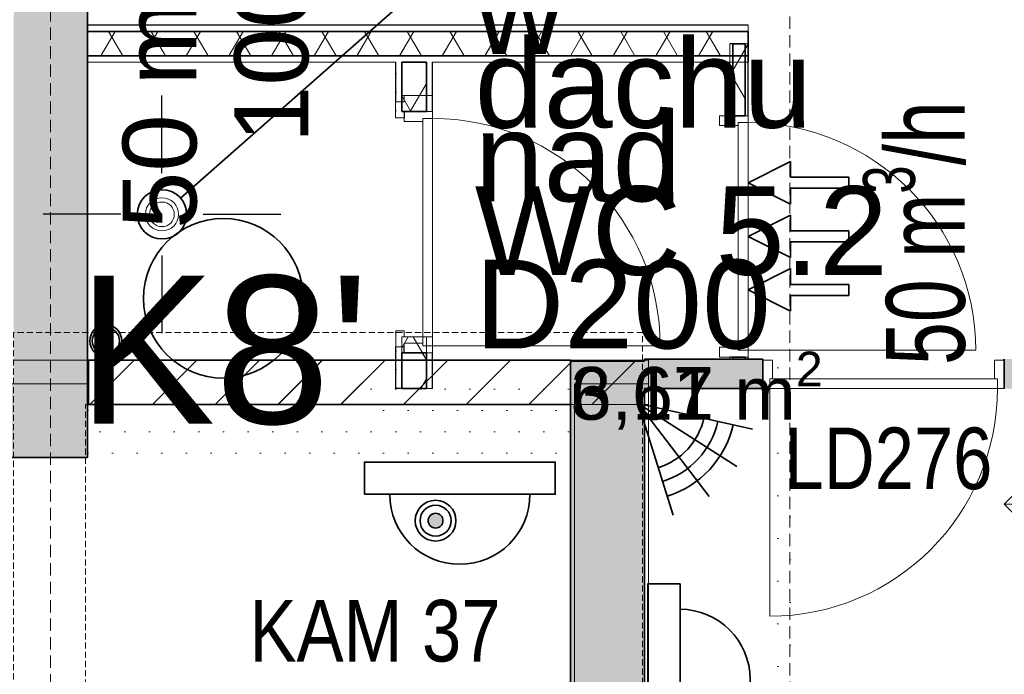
# Model space of a CAD drawing. Header units: millimetres. Extents: x -148444 to 51443, y -4810 to 453290.
# Tile 125 of 256: x 21433 to 25428, y 11347 to 14005. Entities that reach past the tile are written whole.
import ezdxf

# ---------------------------------------------------------------- set-up
doc = ezdxf.new("R2010")
doc.units = ezdxf.units.MM
for name, pattern in [('DASHDOTX2', [2, 1, -0.5, 0, -0.5]), ('DASHED', [0.75, 0.5, -0.25]), ('HIDDEN', [0.375, 0.25, -0.125]), ('Wipeout_Contour', [1000, 0, -1000])]:
    doc.linetypes.add(name, pattern=pattern)
for name, color, linetype, lineweight in [('!!! CCTV', 1, 'Continuous', 35), ('!!!SSWiN', 3, 'Continuous', 35), ('!!!SSWiN-opis', 6, 'DASHDOTX2', 18)]:
    doc.layers.add(name, color=color, linetype=linetype, lineweight=lineweight)
for name, color, linetype in [('!!! CCTV -opis', 1, 'Continuous'), ('#IS_wentylacja_opisy_bud', 8, 'Continuous'), ('#ks', 8, 'Continuous'), ('#Przebicia', 8, 'Continuous'), ('Drzwi Archicad', 8, 'Continuous'), ('FLUID-WD2', 8, 'Continuous'), ('FLUID-WD2-150-ARRGR', 8, 'Continuous'), ('IS_Text_Pion_Wodociag', 8, 'Continuous'), ('Konstrukcja - Siatka mod', 8, 'Continuous'), ('Konstrukcja - Stropy', 8, 'Continuous'), ('Konstrukcja - Ściany działowe', 8, 'Continuous'), ('Konstrukcja - Ściany nośne wew..P', 8, 'Continuous'), ('Konstrukcja - Ściany zewnętrzne', 8, 'Continuous'), ('z JAN', 8, 'Continuous')]:
    doc.layers.add(name, color=color, linetype=linetype)
doc.styles.add('GENERATED_STYLE_1', font='ARIALN.TTF')
doc.styles.get("Standard").update_dxf_attribs({"font": 'arial.ttf'})
doc.styles.add('STYL_AUTOMATYCZNY_1', font='arial.ttf')
doc.styles.add('STYL_AUTOMATYCZNY_15', font='arial.ttf', dxfattribs={"width": 0.7})
pattern_1 = [(60, (-220940.28, 291884.62), (-129.90381, 75), []), (120, (-220940.28, 291884.62), (129.90381, 75), [])]
pattern_2 = [(0, (-220940.28, 291884.615), (0, 75), [0, -75])]
pattern_3 = [(0, (-220940.59, 291884.62), (0, 173.20508), [0, -100]), (0, (-220890.59, 291971.22), (0, 173.20508), [0, -100])]
pattern_4 = [(60, (-220940.59, 291884.62), (-129.90381, 75), []), (120, (-220940.59, 291884.62), (129.90381, 75), [])]
pattern_5 = [(0, (-220940.59, 291884.615), (0, 75), [0, -75])]

# ---------------------------------------------------------------- blocks, each defined once
blk = doc.blocks.new('Czujka_PIR+AM')
for q in [(82.28, 47.5), (93.56, 16.5), (82.28, -47.5), (93.56, -16.5)]:
    blk.add_line((0, 0), q)
for radius in [66.32, 78.96, 54.62]:
    blk.add_arc((0, 0), radius, 330, 30)
blk.add_attdef('ADRES', (135.66, -10.36), '', height=22.5)
blk = doc.blocks.new('Kamera Kopułowa')
h = blk.add_hatch(color=1)
edge = h.paths.add_edge_path()
edge.add_arc((2.887, -2.378), 0.301, 0, 360)
at = {"color": 1}
blk.add_lwpolyline([(0, -1.308), (7.742, -1.308), (7.742, 0), (0, 0)], close=True, dxfattribs=at)
for radius in [0.827, 0.631, 0.301]:
    blk.add_circle((2.887, -2.378), radius, dxfattribs=at)
blk.add_arc((3.871, -1.308), 2.842, 180, 0, dxfattribs=at)

msp = doc.modelspace()

# ---------------------------------------------------------------- hatches: boundary and pattern name
at = {"layer": 'Konstrukcja - Ściany działowe', "linetype": 'Continuous', "lineweight": 13}
h = msp.add_hatch(dxfattribs=at)
h.set_pattern_fill('Izolacja_miękka_0007', color=8, style=0, pattern_type=2)
h.set_pattern_definition(pattern_4)
h.paths.add_polyline_path([(24388.2, 13957.9), (21708, 13957.9), (21708, 13857.9), (24388.2, 13857.9)])
at = {"layer": 'Konstrukcja - Ściany działowe', "linetype": 'Continuous', "lineweight": 13, "ltscale": 100}
h = msp.add_hatch(dxfattribs=at)
h.set_pattern_fill('Izolacja_miękka_0007_0007', color=8, style=0, pattern_type=2)
h.set_pattern_definition(pattern_1)
h.paths.add_polyline_path([(24388.5, 13957.9), (21708.3, 13957.9), (21708.3, 13857.9), (24388.5, 13857.9)])
at = {"layer": 'Konstrukcja - Ściany działowe', "linetype": 'Continuous', "lineweight": 13}
h = msp.add_hatch(dxfattribs=at)
h.set_pattern_fill('Izolacja_miękka_0007', color=8, style=0, pattern_type=2)
h.set_pattern_definition(pattern_4)
h.paths.add_polyline_path([(24326.2, 13906.9), (24326.2, 13615.3), (24376.2, 13615.3), (24376.2, 13906.9)])
at = {"layer": 'Konstrukcja - Ściany działowe', "linetype": 'Continuous', "lineweight": 13, "ltscale": 100}
h = msp.add_hatch(dxfattribs=at)
h.set_pattern_fill('Izolacja_miękka_0007_0007', color=8, style=0, pattern_type=2)
h.set_pattern_definition(pattern_1)
h.paths.add_polyline_path([(24326.5, 13906.9), (24326.5, 13615.3), (24376.5, 13615.3), (24376.5, 13906.9)])
at = {"layer": 'Konstrukcja - Ściany działowe', "linetype": 'Continuous', "lineweight": 13}
h = msp.add_hatch(dxfattribs=at)
h.set_pattern_fill('Gips_0007', color=8, style=0, pattern_type=2)
h.set_pattern_definition(pattern_5)
h.paths.add_polyline_path([(24376.2, 13906.9), (24376.2, 13615.3), (24388.2, 13615.3), (24388.2, 13906.9)])
at = {"layer": 'Konstrukcja - Ściany działowe', "linetype": 'Continuous', "lineweight": 13, "ltscale": 100}
h = msp.add_hatch(dxfattribs=at)
h.set_pattern_fill('Gips_0007_0007', color=8, style=0, pattern_type=2)
h.set_pattern_definition(pattern_2)
h.paths.add_polyline_path([(24376.5, 13906.9), (24376.5, 13615.3), (24388.5, 13615.3), (24388.5, 13906.9)])
at = {"layer": 'Konstrukcja - Ściany działowe', "linetype": 'Continuous', "lineweight": 13}
h = msp.add_hatch(dxfattribs=at)
h.set_pattern_fill('Gips_0007', color=8, style=0, pattern_type=2)
h.set_pattern_definition(pattern_5)
h.paths.add_polyline_path([(22958.2, 13832.9), (22958.2, 13632.1), (22983.2, 13632.1), (22983.2, 13832.9)])
at = {"layer": 'Konstrukcja - Ściany działowe', "linetype": 'Continuous', "lineweight": 13, "ltscale": 100}
h = msp.add_hatch(dxfattribs=at)
h.set_pattern_fill('Gips_0007_0007', color=8, style=0, pattern_type=2)
h.set_pattern_definition(pattern_2)
h.paths.add_polyline_path([(22958.5, 13832.9), (22958.5, 13696.9), (22983.5, 13696.9), (22983.5, 13832.9)])
at = {"layer": 'Konstrukcja - Ściany działowe', "linetype": 'Continuous', "lineweight": 13}
h = msp.add_hatch(dxfattribs=at)
h.set_pattern_fill('Izolacja_miękka_0007', color=8, style=0, pattern_type=2)
h.set_pattern_definition(pattern_4)
h.paths.add_polyline_path([(22983.2, 13832.9), (22983.2, 13632.1), (22993.2, 13632.1), (23083.2, 13632.1), (23083.2, 13832.9)])
at = {"layer": 'Konstrukcja - Ściany działowe', "linetype": 'Continuous', "lineweight": 13, "ltscale": 100}
h = msp.add_hatch(dxfattribs=at)
h.set_pattern_fill('Izolacja_miękka_0007_0007', color=8, style=0, pattern_type=2)
h.set_pattern_definition(pattern_1)
h.paths.add_polyline_path([(22983.5, 13696.9), (23083.5, 13696.9), (23083.5, 13832.9), (22983.5, 13832.9)])
h = msp.add_hatch(dxfattribs=at)
h.set_pattern_fill('Gips_0007_0007', color=8, style=0, pattern_type=2)
h.set_pattern_definition(pattern_2)
h.paths.add_polyline_path([(22958.5, 12716.9), (22993.5, 12716.9), (22993.5, 12741.9), (22958.5, 12741.9)])
h = msp.add_hatch(dxfattribs=at)
h.set_pattern_fill('Gips_0007_0007', color=8, style=0, pattern_type=2)
h.set_pattern_definition(pattern_2)
h.paths.add_polyline_path([(22958.5, 12506.9), (22983.5, 12506.9), (22983.5, 12716.9), (22958.5, 12716.9)])
h = msp.add_hatch(dxfattribs=at)
h.set_pattern_fill('Izolacja_miękka_0007_0007', color=8, style=0, pattern_type=2)
h.set_pattern_definition(pattern_1)
h.paths.add_polyline_path([(23083.5, 12716.9), (22983.5, 12716.9), (22983.5, 12506.9), (23083.5, 12506.9)])
at = {"layer": 'Konstrukcja - Ściany działowe', "linetype": 'Continuous', "lineweight": 13}
h = msp.add_hatch(dxfattribs=at)
h.set_pattern_fill('Gips_0007', color=8, style=0, pattern_type=2)
h.set_pattern_definition(pattern_5)
h.paths.add_polyline_path([(22958.2, 12677.1), (22958.2, 12652.1), (22983.2, 12652.1), (22993.2, 12652.1), (22993.2, 12677.1)])
h = msp.add_hatch(dxfattribs=at)
h.set_pattern_fill('Gips_0007', color=8, style=0, pattern_type=2)
h.set_pattern_definition(pattern_5)
h.paths.add_polyline_path([(22958.2, 12506.9), (22983.2, 12506.9), (22983.2, 12652.1), (22958.2, 12652.1)])
h = msp.add_hatch(dxfattribs=at)
h.set_pattern_fill('Izolacja_miękka_0007', color=8, style=0, pattern_type=2)
h.set_pattern_definition(pattern_4)
h.paths.add_polyline_path([(22983.2, 12652.1), (22983.2, 12506.9), (23083.2, 12506.9), (23083.2, 12652.1), (22993.2, 12652.1)])
for points in [[(23968, 12506.9), (24448.2, 12506.9), (24448.2, 12626.9), (23968, 12626.9)], [(25428.2, 12626.9), (25428.2, 12506.9), (27488, 12506.9), (27488, 12626.9)]]:
    msp.add_hatch(color=8, dxfattribs=at).paths.add_polyline_path(points)
h = msp.add_hatch(dxfattribs=at)
h.set_pattern_fill('Izolacja_miękka_0007', color=8, style=0, pattern_type=2)
h.set_pattern_definition(pattern_4)
h.paths.add_polyline_path([(24376.2, 12635.3), (24326.2, 12635.3), (24326.2, 12626.9), (24376.2, 12626.9)])
at = {"layer": 'Konstrukcja - Ściany działowe', "linetype": 'Continuous', "lineweight": 13, "ltscale": 100}
h = msp.add_hatch(dxfattribs=at)
h.set_pattern_fill('Izolacja_miękka_0007_0007', color=8, style=0, pattern_type=2)
h.set_pattern_definition(pattern_1)
h.paths.add_polyline_path([(24376.5, 12635.3), (24326.5, 12635.3), (24326.5, 12626.9), (24376.5, 12626.9)])
at = {"layer": 'Konstrukcja - Ściany działowe', "linetype": 'Continuous', "lineweight": 15}
h = msp.add_hatch(dxfattribs=at)
h.set_pattern_fill('Tynk_0007', color=8, style=0, pattern_type=2)
h.set_pattern_definition(pattern_3)
h.paths.add_polyline_path([(24448.2, 12626.9), (24448.2, 12506.9), (24588.2, 12506.9), (24588.2, 12626.9)])
at = {"layer": 'Konstrukcja - Ściany działowe', "linetype": 'Continuous', "lineweight": 13, "ltscale": 100}
h = msp.add_hatch(dxfattribs=at)
h.set_pattern_fill('Bloczki_ceramiczne_0007__74', color=8, style=0, pattern_type=2)
h.set_pattern_definition([(45, (-220940.28, 291884.62), (-127.27922, 127.27922), [])])
h.paths.add_polyline_path([(21708.3, 12442.9), (23984.2, 12442.9), (23984.2, 12622.9), (21708.3, 12622.9)])
at = {"layer": 'Konstrukcja - Ściany działowe', "linetype": 'Continuous', "lineweight": 13}
h = msp.add_hatch(dxfattribs=at)
h.set_pattern_fill('Bloczki_ceramiczne_0007', color=8, style=0, pattern_type=2)
h.set_pattern_definition([(45, (-220940.59, 291884.62), (-127.27922, 127.27922), [])])
h.paths.add_polyline_path([(21712.2, 12442.9), (23668, 12442.9), (23668, 12622.9), (21712.2, 12622.9)])
at = {"layer": 'Konstrukcja - Ściany działowe', "linetype": 'Continuous', "lineweight": 15}
h = msp.add_hatch(dxfattribs=at)
h.set_pattern_fill('Tynk_0007', color=8, style=0, pattern_type=2)
h.set_pattern_definition(pattern_3)
h.paths.add_polyline_path([(24588.2, 10606.9), (24588.2, 12506.9), (24468.2, 12506.9), (24468.2, 10606.9)])
at = {"layer": 'Konstrukcja - Ściany nośne wew..P', "linetype": 'Continuous', "lineweight": 13}
for points in [[(23968, 10606.9), (23968, 12618.7), (23668, 12618.7), (23668, 10606.9)], [(20824.8, 12226.9), (21708, 12226.9), (21708, 12526.9), (20824.8, 12526.9)]]:
    msp.add_hatch(color=8, dxfattribs=at).paths.add_polyline_path(points)
at = {"layer": 'Konstrukcja - Ściany nośne wew..P', "linetype": 'Continuous', "lineweight": 15}
h = msp.add_hatch(dxfattribs=at)
h.set_pattern_fill('Tynk_0007', color=8, style=0, pattern_type=2)
h.set_pattern_definition(pattern_3)
h.paths.add_polyline_path([(23683.9, 12526.9), (21708, 12526.9), (21708, 12226.9), (23683.9, 12226.9)])
at = {"layer": 'Konstrukcja - Ściany zewnętrzne', "linetype": 'Continuous', "lineweight": 13}
msp.add_hatch(color=8, dxfattribs=at).paths.add_polyline_path([(21408, 15556.9), (21408, 12526.9), (21708, 12526.9), (21708, 15556.9)])

# ---------------------------------------------------------------- linework, layer by layer
at = {"layer": '#IS_wentylacja_opisy_bud', "color": 8, "linetype": 'Continuous', "lineweight": 35, "ltscale": 100}
for p, q in [((24388.5, 13342.9), (24560, 13429.4)), ((24560, 13429.4), (24560, 13365.4)), ((24560, 13365.4), (24796.8, 13365.4)), ((24796.8, 13365.4), (24796.8, 13320.5)), ((24388.5, 13342.9), (24560, 13256.5)), ((24560, 13256.5), (24560, 13320.5)), ((24560, 13320.5), (24796.8, 13320.5)), ((24388.5, 13125.3), (24560, 13211.8)), ((24560, 13211.8), (24560, 13147.8)), ((24560, 13147.8), (24796.8, 13147.8)), ((24796.8, 13147.8), (24796.8, 13102.9)), ((24388.5, 13125.3), (24560, 13038.9)), ((24560, 13038.9), (24560, 13102.9)), ((24560, 13102.9), (24796.8, 13102.9)), ((24388.5, 12907.7), (24560, 12994.2)), ((24560, 12994.2), (24560, 12930.2)), ((24388.5, 12907.7), (24560, 12821.3)), ((24560, 12930.2), (24796.8, 12930.2)), ((24796.8, 12930.2), (24796.8, 12885.3)), ((24560, 12821.3), (24560, 12885.3)), ((24560, 12885.3), (24796.8, 12885.3))]:
    msp.add_line(p, q, dxfattribs=at)
at = {"layer": '#ks', "color": 8, "linetype": 'Continuous', "lineweight": 35, "ltscale": 100}
for radius in [65, 65, 65, 65, 65, 65, 65, 65, 55, 55, 55, 55, 55, 55, 55, 55]:
    msp.add_circle((21782.5, 12700.7), radius, dxfattribs=at)
at = {"layer": '#Przebicia', "color": 8, "linetype": 'Continuous', "lineweight": 13, "ltscale": 100}
for p, q in [((25428.2, 12037.2), (25578.2, 12187.2)), ((26832, 12037.2), (25428.2, 12037.2)), ((25428.2, 12037.2), (25578.2, 11887.2))]:
    msp.add_line(p, q, dxfattribs=at)
at = {"color": 8, "linetype": 'Continuous', "lineweight": 35, "ltscale": 100}
msp.add_line((23262.1, 14317.5), (22085.2, 13280.9), dxfattribs=at)
at = {"color": 8, "linetype": 'Wipeout_Contour', "lineweight": 35, "ltscale": 100, "flags": 128}
for points in [[(24588.2, 12626.9), (24448.2, 12626.9)], [(24588.2, 12626.9), (24588.2, 12506.9)], [(24448.2, 12506.9), (24588.2, 12506.9)]]:
    msp.add_lwpolyline(points, dxfattribs=at)
at = {"color": 8, "linetype": 'Continuous', "lineweight": 35, "ltscale": 100}
msp.add_circle((22010.2, 13214.8), 100, dxfattribs=at)
at = {"layer": 'Drzwi Archicad', "color": 8, "linetype": 'Continuous', "lineweight": 13, "ltscale": 100}
for p, q in [((22958.2, 13632.1), (22958.2, 13607.1)), ((23108.2, 13632.1), (22993.2, 13632.1)), ((22993.2, 13632.1), (22993.2, 13592.1)), ((23108.2, 13632.1), (23083.2, 13632.1)), ((23108.2, 13632.1), (23083.2, 13632.1)), ((23108.2, 13604.1), (23108.2, 13632.1)), ((22993.2, 13607.1), (22958.2, 13607.1)), ((22993.2, 13592.1), (23068.2, 13592.1)), ((23068.2, 13592.1), (23068.2, 13604.1)), ((23068.2, 13604.1), (23108.2, 13604.1)), ((23068.2, 12680.1), (23068.2, 13604.1)), ((23068.2, 13604.1), (23108.2, 13604.1)), ((23108.2, 13604.1), (23108.2, 12680.1)), ((24388.2, 13615.3), (24273.2, 13615.3)), ((24273.2, 13615.3), (24273.2, 13575.3)), ((24348.2, 13575.3), (24348.2, 13587.3)), ((24348.2, 13587.3), (24388.2, 13587.3)), ((24348.2, 12663.3), (24348.2, 13587.3)), ((24348.2, 13587.3), (24388.2, 13587.3)), ((24388.2, 13615.3), (24376.2, 13615.3)), ((24388.2, 13615.3), (24376.2, 13615.3)), ((24388.2, 13587.3), (24388.2, 13615.3)), ((24388.2, 13587.3), (24388.2, 12663.3)), ((24273.2, 13575.3), (24348.2, 13575.3)), ((22958.2, 12652.1), (22958.2, 12677.1)), ((22993.2, 12677.1), (22958.2, 12677.1)), ((23068.2, 12692.1), (22993.2, 12692.1)), ((22993.2, 12692.1), (22993.2, 12652.1)), ((23068.2, 12680.1), (23068.2, 12692.1)), ((23108.2, 12680.1), (23068.2, 12680.1)), ((23108.2, 12680.1), (23068.2, 12680.1)), ((23108.2, 12680.1), (24032.2, 12680.1)), ((23108.2, 12652.1), (23108.2, 12680.1)), ((24348.2, 12675.3), (24273.2, 12675.3)), ((24273.2, 12675.3), (24273.2, 12635.3)), ((24348.2, 12663.3), (24348.2, 12675.3)), ((22993.2, 12652.1), (23108.2, 12652.1)), ((23108.2, 12652.1), (23083.2, 12652.1)), ((23108.2, 12652.1), (23083.2, 12652.1)), ((24273.2, 12635.3), (24388.2, 12635.3)), ((24388.2, 12663.3), (24348.2, 12663.3)), ((24388.2, 12663.3), (24348.2, 12663.3)), ((24388.2, 12635.3), (24376.2, 12635.3)), ((24388.2, 12635.3), (24376.2, 12635.3)), ((24388.2, 12663.3), (25312.2, 12663.3)), ((24388.2, 12635.3), (24388.2, 12663.3)), ((24448.2, 12621.9), (24448.2, 12506.9)), ((24488.2, 12621.9), (24448.2, 12621.9)), ((24488.2, 12546.9), (24488.2, 12621.9)), ((25388.2, 12621.9), (25388.2, 12546.9)), ((25428.2, 12621.9), (25388.2, 12621.9)), ((25428.2, 12506.9), (25428.2, 12621.9)), ((24476.2, 12506.9), (24476.2, 12546.9)), ((24476.2, 12546.9), (24488.2, 12546.9)), ((24476.2, 12506.9), (24476.2, 12546.9)), ((24476.2, 12546.9), (25400.2, 12546.9)), ((25388.2, 12546.9), (25400.2, 12546.9)), ((25400.2, 12546.9), (25400.2, 12506.9)), ((25400.2, 12546.9), (25400.2, 12506.9)), ((24448.2, 12506.9), (24476.2, 12506.9)), ((24476.2, 12506.9), (24476.2, 11582.9)), ((25400.2, 12506.9), (24476.2, 12506.9)), ((25400.2, 12506.9), (25428.2, 12506.9))]:
    msp.add_line(p, q, dxfattribs=at)
at = {"layer": 'Drzwi Archicad', "color": 8, "linetype": 'Continuous', "lineweight": 35, "ltscale": 100}
for p, q in [((23083.2, 13632.1), (22993.2, 13632.1)), ((23083.2, 13632.1), (22993.2, 13632.1)), ((24376.2, 13615.3), (24326.2, 13615.3)), ((24376.2, 13615.3), (24326.2, 13615.3)), ((23083.2, 12652.1), (22993.2, 12652.1)), ((23083.2, 12652.1), (22993.2, 12652.1)), ((24376.2, 12635.3), (24326.2, 12635.3)), ((24376.2, 12635.3), (24326.2, 12635.3)), ((24448.2, 12621.9), (24448.2, 12626.9)), ((25428.2, 12621.9), (25428.2, 12626.9)), ((24448.2, 12506.9), (24448.2, 12621.9)), ((24448.2, 12506.9), (24448.2, 12621.9)), ((25428.2, 12506.9), (25428.2, 12621.9)), ((25428.2, 12506.9), (25428.2, 12621.9))]:
    msp.add_line(p, q, dxfattribs=at)
at = {"layer": 'Drzwi Archicad', "color": 8, "linetype": 'Continuous', "lineweight": 25, "ltscale": 100}
for p, q in [((24326.2, 13615.3), (24314.2, 13615.3)), ((24326.2, 13615.3), (24314.2, 13615.3)), ((24326.2, 12635.3), (24314.2, 12635.3)), ((24326.2, 12635.3), (24314.2, 12635.3))]:
    msp.add_line(p, q, dxfattribs=at)
at = {"layer": 'Drzwi Archicad', "color": 8, "linetype": 'Continuous', "lineweight": 13, "ltscale": 100}
for centre, start, end in [((23108.2, 12680.1), 0, 90), ((24388.2, 12663.3), 0, 90), ((24476.2, 12506.9), 270, 0)]:
    msp.add_arc(centre, 924, start, end, dxfattribs=at)
at = {"layer": 'FLUID-WD2', "color": 8, "linetype": 'Continuous', "lineweight": 0, "ltscale": 100}
for start, end in [(90, 180), (90, 270), (270, 90), (270, 90), (180, 270)]:
    msp.add_arc((22010.2, 13214.8), 67.5, start, end, dxfattribs=at)
at = {"layer": 'FLUID-WD2', "color": 8, "linetype": 'Continuous', "lineweight": 18, "ltscale": 100}
for start, end in [(90, 270), (90, 270), (270, 90), (270, 90)]:
    msp.add_arc((22010.2, 13214.8), 50, start, end, dxfattribs=at)
at = {"layer": 'FLUID-WD2-150-ARRGR', "color": 8, "linetype": 'Continuous', "lineweight": 25, "ltscale": 100, "flags": 128}
for points in [[(22010.2, 13382.3), (22010.2, 13697.3)], [(21842.7, 13214.8), (21527.7, 13214.8)], [(22177.7, 13214.8), (22492.7, 13214.8)], [(22010.2, 13047.3), (22010.2, 12732.3)]]:
    msp.add_lwpolyline(points, dxfattribs=at)
at = {"layer": 'IS_Text_Pion_Wodociag', "color": 8, "linetype": 'Continuous', "lineweight": 35, "ltscale": 100}
msp.add_circle((22259.2, 12873.5), 324, dxfattribs=at)
msp.add_circle((22259.2, 12873.5), 324, dxfattribs=at)
at = {"layer": 'Konstrukcja - Siatka mod', "color": 8, "linetype": 'DASHED', "lineweight": 13, "ltscale": 100}
for p, q in [((21558, 1698), (21558, 18662.8)), ((24558, 18667.5), (24558, 1698))]:
    msp.add_line(p, q, dxfattribs=at)
at = {"layer": 'Konstrukcja - Stropy', "color": 8, "linetype": 'Continuous', "lineweight": 13, "ltscale": 100, "flags": 128}
msp.add_lwpolyline([(21708.3, 12622.9), (23984.2, 12622.9), (23984.2, 10606.9), (27488.3, 10606.9), (27488.3, 15556.9), (21708.3, 15556.9)], close=True, dxfattribs=at)
at = {"layer": 'Konstrukcja - Ściany działowe', "color": 8, "linetype": 'Continuous', "lineweight": 35, "ltscale": 100}
for p, q in [((24388.2, 13957.9), (21708, 13957.9)), ((24326.2, 13906.9), (24326.2, 13615.3)), ((24376.2, 13615.3), (24376.2, 13906.9)), ((21708, 13857.9), (24388.2, 13857.9)), ((22983.2, 13832.9), (22983.2, 13632.1)), ((23083.2, 13632.1), (23083.2, 13832.9)), ((22983.2, 13632.1), (22993.2, 13632.1)), ((23083.2, 13632.1), (22993.2, 13632.1)), ((24376.2, 13615.3), (24326.2, 13615.3)), ((22983.2, 12652.1), (22983.2, 12506.9)), ((22983.2, 12652.1), (22993.2, 12652.1)), ((23083.2, 12652.1), (22993.2, 12652.1)), ((23083.2, 12506.9), (23083.2, 12652.1)), ((24326.2, 12635.3), (24326.2, 12626.9)), ((24376.2, 12635.3), (24326.2, 12635.3)), ((24376.2, 12626.9), (24376.2, 12635.3)), ((24448.2, 12621.9), (24448.2, 12626.9)), ((24448.2, 12506.9), (24448.2, 12621.9))]:
    msp.add_line(p, q, dxfattribs=at)
at = {"layer": 'Konstrukcja - Ściany działowe', "color": 8, "linetype": 'Continuous', "lineweight": 13, "ltscale": 100}
for p, q in [((24388.5, 13957.9), (21708.3, 13957.9)), ((24326.5, 13906.9), (24326.5, 13615.3)), ((24376.5, 13615.3), (24376.5, 13906.9)), ((21708.3, 13857.9), (24388.5, 13857.9)), ((22983.5, 13832.9), (22983.5, 13696.9)), ((23083.5, 13696.9), (23083.5, 13832.9)), ((22958.5, 13696.9), (22958.5, 13671.9)), ((22993.5, 13671.9), (22958.5, 13671.9)), ((22983.5, 13696.9), (22993.5, 13696.9)), ((22993.5, 13696.9), (22993.5, 13671.9)), ((23083.5, 13696.9), (22993.5, 13696.9)), ((23108.5, 13696.9), (23083.5, 13696.9)), ((22958.2, 13632.1), (22958.2, 13607.1)), ((23108.2, 13632.1), (23083.2, 13632.1)), ((22993.2, 13607.1), (22958.2, 13607.1)), ((24326.5, 13615.3), (24314.5, 13615.3)), ((24376.5, 13615.3), (24326.5, 13615.3)), ((24388.2, 13615.3), (24376.2, 13615.3)), ((24388.5, 13615.3), (24376.5, 13615.3)), ((22993.5, 12741.9), (22958.5, 12741.9)), ((22958.5, 12716.9), (22958.5, 12741.9)), ((22983.5, 12716.9), (22983.5, 12506.9)), ((22983.5, 12716.9), (22993.5, 12716.9)), ((22993.5, 12716.9), (22993.5, 12741.9)), ((23083.5, 12716.9), (22993.5, 12716.9)), ((23083.5, 12506.9), (23083.5, 12716.9)), ((23108.5, 12716.9), (23083.5, 12716.9)), ((22993.2, 12677.1), (22958.2, 12677.1)), ((22958.2, 12652.1), (22958.2, 12677.1)), ((23108.2, 12652.1), (23083.2, 12652.1)), ((24326.5, 12635.3), (24314.5, 12635.3)), ((24326.5, 12635.3), (24326.5, 12626.9)), ((24376.5, 12635.3), (24326.5, 12635.3)), ((24388.2, 12635.3), (24376.2, 12635.3)), ((24376.5, 12626.9), (24376.5, 12635.3)), ((24388.5, 12635.3), (24376.5, 12635.3)), ((24448.5, 12621.9), (24448.5, 12626.9)), ((24448.5, 12506.9), (24448.5, 12621.9))]:
    msp.add_line(p, q, dxfattribs=at)
at = {"layer": 'Konstrukcja - Ściany działowe', "color": 8, "linetype": 'Continuous', "lineweight": 25, "ltscale": 100}
for p, q in [((22993.2, 13632.1), (22993.2, 13607.1)), ((24326.2, 13615.3), (24314.2, 13615.3)), ((22993.2, 12652.1), (22993.2, 12677.1)), ((24326.2, 12635.3), (24314.2, 12635.3))]:
    msp.add_line(p, q, dxfattribs=at)
at = {"layer": 'Konstrukcja - Ściany działowe', "color": 8, "linetype": 'Continuous', "lineweight": 25, "ltscale": 100, "flags": 128}
for points in [[(24388.2, 13982.9), (21708, 13982.9)], [(24326.2, 13906.9), (24314.2, 13906.9)], [(24388.2, 13615.3), (24388.2, 13906.9)], [(21708, 13857.9), (21708, 13832.9)], [(23108.2, 13632.1), (23108.2, 13832.9)], [(24388.2, 13857.9), (24388.2, 13832.9)], [(23108.2, 12506.9), (23108.2, 12652.1)], [(24326.2, 12626.9), (24314.2, 12626.9)], [(24388.2, 12626.9), (24388.2, 12635.3)], [(22983.2, 12506.9), (22958.2, 12506.9)]]:
    msp.add_lwpolyline(points, dxfattribs=at)
at = {"layer": 'Konstrukcja - Ściany działowe', "color": 8, "linetype": 'Continuous', "lineweight": 13, "ltscale": 100, "flags": 128}
for points in [[(21708, 13982.9), (21708, 13957.9)], [(24388.5, 13982.9), (21708.3, 13982.9)], [(21708.3, 13982.9), (21708.3, 13957.9)], [(21708.3, 13957.9), (21708.3, 13857.9)], [(24388.2, 13982.9), (24388.2, 13957.9)], [(24388.5, 13982.9), (24388.5, 13957.9)], [(24388.5, 13957.9), (24388.5, 13857.9)], [(24314.2, 13906.9), (24314.2, 13615.3)], [(24326.5, 13906.9), (24314.5, 13906.9)], [(24314.5, 13906.9), (24314.5, 13615.3)], [(24376.5, 13906.9), (24326.5, 13906.9)], [(24388.2, 13906.9), (24376.2, 13906.9)], [(24388.5, 13906.9), (24376.5, 13906.9)], [(24388.5, 13615.3), (24388.5, 13906.9)], [(21708, 13832.9), (22958.2, 13832.9)], [(21708.3, 13857.9), (21708.3, 13832.9)], [(21708.3, 13832.9), (22958.5, 13832.9)], [(22958.2, 13832.9), (22958.2, 13632.1)], [(22958.5, 13832.9), (22958.5, 13696.9)], [(22983.2, 13832.9), (23083.2, 13832.9)], [(22983.5, 13832.9), (23083.5, 13832.9)], [(23083.5, 13832.9), (22983.5, 13832.9)], [(23108.2, 13832.9), (24388.2, 13832.9)], [(23108.5, 13832.9), (24388.5, 13832.9)], [(23108.5, 13696.9), (23108.5, 13832.9)], [(24388.5, 13857.9), (24388.5, 13832.9)], [(22958.5, 12716.9), (22958.5, 12506.9)], [(23108.5, 12506.9), (23108.5, 12716.9)], [(22958.2, 12652.1), (22958.2, 12506.9)], [(24448.5, 12626.9), (23984.2, 12626.9)], [(23984.2, 12626.9), (23984.2, 12526.9)], [(24314.2, 12635.3), (24314.2, 12626.9)], [(24314.5, 12635.3), (24314.5, 12626.9)], [(24326.5, 12626.9), (24314.5, 12626.9)], [(24376.5, 12626.9), (24326.5, 12626.9)], [(24388.2, 12626.9), (24376.2, 12626.9)], [(24388.5, 12626.9), (24376.5, 12626.9)], [(24388.5, 12626.9), (24388.5, 12635.3)], [(23984.2, 12622.9), (21708.3, 12622.9)], [(21708.3, 12622.9), (21708.3, 12442.9)], [(23984.2, 12442.9), (23984.2, 12622.9)], [(22983.5, 12506.9), (22958.5, 12506.9)], [(23083.5, 12506.9), (22983.5, 12506.9)], [(23108.2, 12506.9), (23083.2, 12506.9)], [(23108.5, 12506.9), (23083.5, 12506.9)], [(23984.2, 12506.9), (24448.5, 12506.9)], [(21708.3, 12442.9), (23984.2, 12442.9)]]:
    msp.add_lwpolyline(points, dxfattribs=at)
at = {"layer": 'Konstrukcja - Ściany działowe', "color": 8, "linetype": 'Continuous', "lineweight": 35, "ltscale": 100, "flags": 128}
for points in [[(21708, 13957.9), (21708, 13857.9)], [(24388.2, 13957.9), (24388.2, 13857.9)], [(24376.2, 13906.9), (24326.2, 13906.9)], [(23083.2, 13832.9), (22983.2, 13832.9)], [(24448.2, 12626.9), (23968, 12626.9)], [(23968, 12626.9), (23968, 12618.7)], [(24376.2, 12626.9), (24326.2, 12626.9)], [(23668, 12622.9), (21712.2, 12622.9)], [(21712.2, 12622.9), (21712.2, 12442.9)], [(23668, 12442.9), (23668, 12622.9)], [(23083.2, 12506.9), (22983.2, 12506.9)], [(23968, 12506.9), (24448.2, 12506.9)], [(21712.2, 12442.9), (23668, 12442.9)]]:
    msp.add_lwpolyline(points, dxfattribs=at)
at = {"layer": 'Konstrukcja - Ściany działowe', "color": 8, "linetype": 'Wipeout_Contour', "lineweight": 35, "ltscale": 100, "flags": 128}
for points in [[(24588.2, 12506.9), (24468.2, 12506.9)], [(24468.2, 12506.9), (24468.2, 10606.9)], [(24588.2, 10606.9), (24588.2, 12506.9)]]:
    msp.add_lwpolyline(points, dxfattribs=at)
at = {"layer": 'Konstrukcja - Ściany nośne wew..P', "color": 8, "linetype": 'Continuous', "lineweight": 35, "ltscale": 100, "flags": 128}
for points in [[(23968, 12618.7), (23668, 12618.7)], [(23668, 12618.7), (23668, 10606.9)], [(21708, 12526.9), (21708, 12226.9)], [(23968, 10606.9), (23968, 12506.9)], [(20824.8, 12226.9), (21708, 12226.9)]]:
    msp.add_lwpolyline(points, dxfattribs=at)
at = {"layer": 'Konstrukcja - Ściany nośne wew..P', "color": 8, "linetype": 'Continuous', "lineweight": 13, "ltscale": 100, "flags": 128}
for points in [[(21708.3, 12526.9), (20525.1, 12526.9)], [(21708.3, 12526.9), (21708.3, 12226.9)], [(23984.2, 12526.9), (23684.2, 12526.9)], [(23684.2, 12526.9), (23684.2, 10606.9)], [(23984.2, 10606.9), (23984.2, 12506.9)], [(20825.1, 12226.9), (21708.3, 12226.9)]]:
    msp.add_lwpolyline(points, dxfattribs=at)
at = {"layer": 'Konstrukcja - Ściany nośne wew..P', "color": 8, "linetype": 'Wipeout_Contour', "lineweight": 35, "ltscale": 100, "flags": 128}
for points in [[(23683.9, 12526.9), (21708, 12526.9)], [(21708, 12526.9), (21708, 12226.9)], [(23683.9, 12226.9), (23683.9, 12526.9)], [(21708, 12226.9), (23683.9, 12226.9)]]:
    msp.add_lwpolyline(points, dxfattribs=at)
at = {"layer": 'Konstrukcja - Ściany zewnętrzne', "color": 8, "linetype": 'Continuous', "lineweight": 35, "ltscale": 100, "flags": 128}
msp.add_lwpolyline([(21708, 12526.9), (21708, 15556.9)], dxfattribs=at)
at = {"layer": 'Konstrukcja - Ściany zewnętrzne', "color": 8, "linetype": 'Continuous', "lineweight": 13, "ltscale": 100, "flags": 128}
for points in [[(21708.3, 12622.9), (21708.3, 15556.9)], [(21408.3, 12622.9), (21708.3, 12622.9)]]:
    msp.add_lwpolyline(points, dxfattribs=at)
at = {"layer": 'z JAN', "color": 8, "linetype": 'HIDDEN', "lineweight": 13, "ltscale": 100, "flags": 128}
for points in [[(23959.8, 10315.1), (21408, 10315.1), (21408, 12734.6), (23959.8, 12734.6)], [(23668, 10606.9), (21699.8, 10606.9), (21699.8, 12442.9), (23668, 12442.9)]]:
    msp.add_lwpolyline(points, close=True, dxfattribs=at)

# ---------------------------------------------------------------- block references
at = {"layer": '!!! CCTV', "color": 6, "xscale": 100, "yscale": 100, "zscale": 100}
msp.add_blockref('Kamera Kopułowa', (22831.7, 12208.5), dxfattribs=at)
at = {"layer": '!!! CCTV', "color": 6, "xscale": 100, "yscale": 100, "zscale": 100, "rotation": 90}
msp.add_blockref('Kamera Kopułowa', (23981.7, 10939.7), dxfattribs=at)
at = {"layer": '!!!SSWiN', "xscale": 4.999999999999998, "yscale": 5, "zscale": 5, "rotation": 317.3082898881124}
msp.add_blockref('Czujka_PIR+AM', (23942.7, 12446.7), dxfattribs=at)

# ---------------------------------------------------------------- texts
at = {"layer": '!!! CCTV -opis', "linetype": 'Continuous', "insert": (22874.6, 11648.8), "char_height": 250, "attachment_point": 2, "style": 'GENERATED_STYLE_1'}
msp.add_mtext('\\fArial Narrow|b0|i0;\\A1;KAM 37', dxfattribs=at)
at = {"layer": '!!!SSWiN-opis', "linetype": 'Continuous', "insert": (24958, 12348.8), "char_height": 250, "width": 152.632, "attachment_point": 2, "line_spacing_factor": 0.7, "style": 'GENERATED_STYLE_1'}
msp.add_mtext('\\fArial Narrow|b0|i0;\\A1;LD276', dxfattribs=at)
at = {"layer": '#IS_wentylacja_opisy_bud', "color": 8, "linetype": 'Continuous', "lineweight": 35, "insert": (25108, 13138.6), "char_height": 320, "attachment_point": 5, "rotation": 90, "style": 'STYL_AUTOMATYCZNY_15'}
msp.add_mtext('\\A1;{\\pqc;\\pt960;\\fArial|b0|i0|c238|p0;\\W0.700000;50 m\\fArial|b0|i0|c238|p0;\\W0.700000;\\A1{\\H.66x;\\S3^  ;}\\fArial|b0|i0|c238|p0;\\W0.700000;/h}', dxfattribs=at)
at = {"layer": '#Przebicia', "color": 8, "linetype": 'Continuous', "lineweight": 35, "insert": (23279.3, 14524), "char_height": 360, "width": 1699.909, "attachment_point": 1, "line_spacing_factor": 0.497839, "style": 'STYL_AUTOMATYCZNY_1'}
msp.add_mtext('\\A1;{\\pql;\\fArial|b0|i0|c238|p0;\\W1.000000;Przebicie \\P\\pql;\\fArial|b0|i0|c238|p0;\\W1.000000;w dachu nad \\fArial|b0|i0|c238|p0;\\W1.000000;WC 5.2 D200\\P\\pql;\\fArial|b0|i0|c238|p0;\\W1.000000; }', dxfattribs=at)
at = {"layer": 'FLUID-WD2-150-ARRGR', "color": 8, "linetype": 'Continuous', "lineweight": 35, "insert": (22229.3, 13853.8), "char_height": 300, "attachment_point": 5, "rotation": 90, "line_spacing_factor": 0.907426, "style": 'STYL_AUTOMATYCZNY_1'}
msp.add_mtext('\\A1;{\\pqc;\\fArial|b0|i0|c238|p0;\\W1.000000;50 m\\fArial|b0|i0|c238|p0;\\H0.500000x;\\W1.000000;3\\fArial|b0|i0|c238|p0;\\H2.000000x;\\W1.000000;/h\\P\\pqc;\\fArial|b0|i0|c238|p0;\\W1.000000;100}', dxfattribs=at)
at = {"layer": 'IS_Text_Pion_Wodociag', "color": 8, "linetype": 'Continuous', "lineweight": 35, "insert": (22259.2, 12356.5), "char_height": 600, "attachment_point": 8, "style": 'STYL_AUTOMATYCZNY_1'}
msp.add_mtext("\\A1;{\\pqc;\\fArial|b0|i0|c238|p0;\\W1.000000;K8'}", dxfattribs=at)
at = {"layer": 'z JAN', "color": 8, "linetype": 'Continuous', "lineweight": 15, "insert": (23668, 12318.2), "char_height": 213.9992, "attachment_point": 7, "style": 'STYL_AUTOMATYCZNY_1'}
for s in ['\\A1;{\\pql;\\fArial|b0|i0|c238|p0;\\W1.000000;3,61 m\\fArial|b0|i0|c238|p0;\\W1.000000;\\A1{\\H.66x;\\S2^  ;}}', '\\A1;{\\pql;\\fArial|b0|i0|c238|p0;\\W1.000000;6,17 m\\fArial|b0|i0|c238|p0;\\W1.000000;\\A1{\\H.66x;\\S2^  ;}}']:
    msp.add_mtext(s, dxfattribs=at)

doc.saveas('drawing.dxf')
